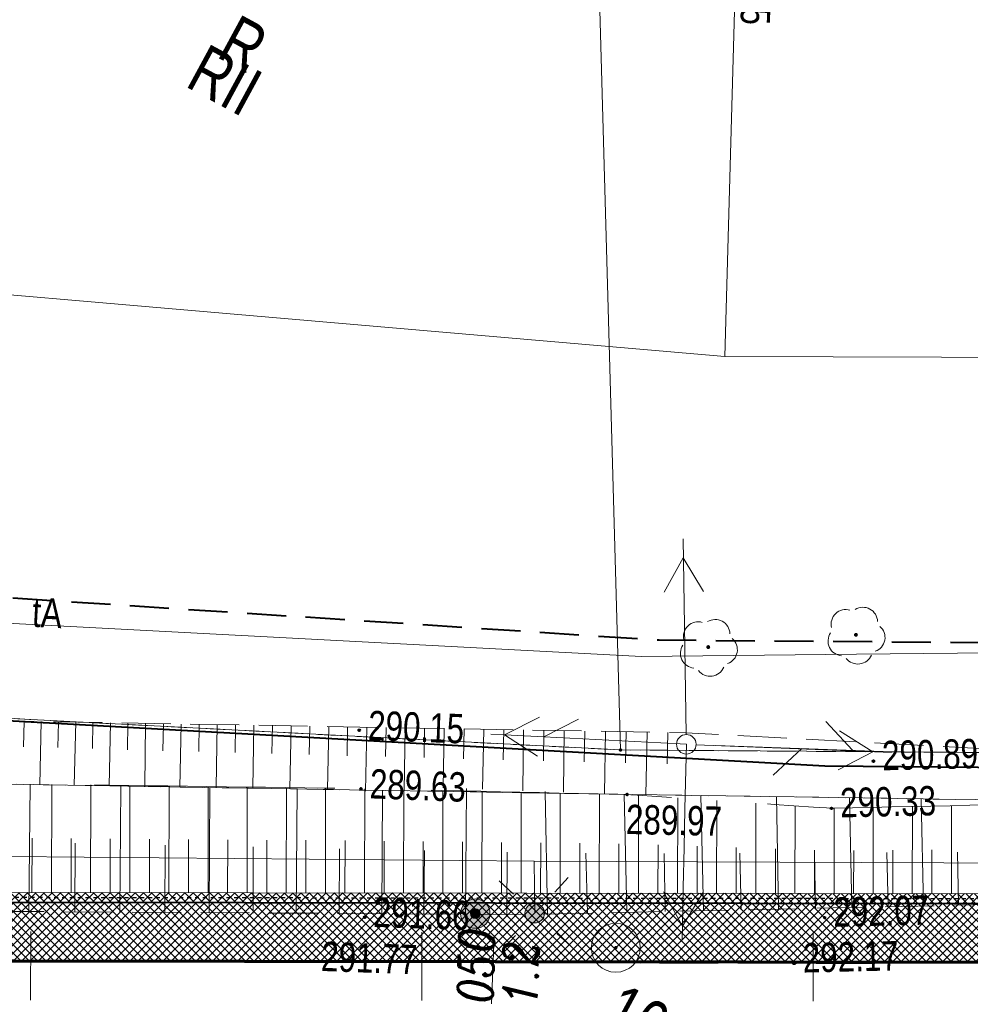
# Model space of a CAD drawing. Header units: metres. Extents: x 7437495 to 7437812, y 5556446 to 5556827.
# Tile 15 of 38: x 7437598 to 7437623, y 5556667 to 5556693. Entities that reach past the tile are written whole.
import ezdxf

# ---------------------------------------------------------------- set-up
doc = ezdxf.new("R2010")
doc.units = ezdxf.units.M
doc.header["$MEASUREMENT"] = 0
for name, pattern in [('0.5_0.5', [1.5, 0.5, -0.5, 0.5]), ('BUBZ01-500', [1.75, 1.25, -0.5]), ('DGN Style 3', [8.60601, 6.14715, -2.45886]), ('EGBU01-500', [1, 0.5, -0.5]), ('KTCR02-500', [1.5, 1, -0.5]), ('KTJZ01-500', [2, 1.5, -0.5])]:
    doc.linetypes.add(name, pattern=pattern)
doc.layers.get('0').update_dxf_attribs({"color": 250, "lineweight": 5})
for name, color, linetype, lineweight in [('121-Punkt osnowy szczegółowej', 7, 'Continuous', 5), ('203-Punkt załamania granicy działki nie stabilizowany', 7, 'Continuous', 5), ('510-Podpora jednosłupowa symb.-STPOW', 7, 'Continuous', 5), ('521-Kierunek linii-STPOW', 7, 'Continuous', 5), ('BUBZ01', 250, 'Continuous', 5), ('BUIB02_01', 250, 'Continuous', 5), ('D_balustrada', 7, '0.5_0.5', 30), ('D_kilometraz', 7, 'Continuous', 13), ('D_kraweznik', 7, 'Continuous', 70), ('D_obrzeze', 7, 'Continuous', 40), ('D_pobocze', 7, 'Continuous', 13), ('D_skarpa', 7, 'DGN Style 3', 20), ('D_skarpa-symbol', 7, 'Continuous', 20), ('DS_chodniki', 4, 'Continuous', 0), ('DS_pobocze', 1, 'Continuous', 0), ('EGBD03', 250, 'Continuous', 5), ('EGBK02', 250, 'Continuous', 5), ('EGBP04_03', 250, 'Continuous', 5), ('EGBU01', 250, 'Continuous', 5), ('KTJZ01', 250, 'Continuous', 5), ('MPZP', 250, 'Continuous', 5), ('OBOP02_01', 250, 'Continuous', 5), ('OSSP03', 250, 'Continuous', 5), ('przewód elektroenergetyczny niskiego napięcia (linia) - symbol', 7, 'Continuous', 5), ('przewód telekomunikacyjny (linia) - symbol', 7, 'Continuous', 5), ('punkt wysokościowy sztuczny', 7, 'Continuous', 5), ('RTPW01', 250, 'Continuous', 5), ('RTPW02', 250, 'Continuous', 5), ('rzedne dla projektanta', 250, 'Continuous', 5), ('SUPE04', 250, 'Continuous', 5), ('SUPE_01', 250, 'Continuous', 5), ('SUPG_01', 250, 'Continuous', 5), ('SUPT01', 250, 'Continuous', 5), ('SUPT_01', 250, 'Continuous', 5), ('SUSM01', 250, 'Continuous', 5), ('SUSM04_01_E', 250, 'Continuous', 5), ('SUUS13', 250, 'Continuous', 5), ('słup (punkt)', 7, 'Continuous', 5)]:
    doc.layers.add(name, color=color, linetype=linetype, lineweight=lineweight)
doc.styles.add('mk2012', font='ITALIC_1250.shx', dxfattribs={"width": 0.8, "height": 0.9})
doc.styles.get("Standard").update_dxf_attribs({"font": 'txt.shx', "width": 0.75})

# ---------------------------------------------------------------- blocks, each defined once
blk = doc.blocks.new('PE04')
at = {"color": 0, "linetype": 'Continuous', "lineweight": 13, "ltscale": 10}
for p, q in [((46.5, 0), (37.84, 5)), ((6.5, 0), (0, 0)), ((6.5, 0), (16.5, 0)), ((16.5, 0), (26.5, 0)), ((26.5, 0), (36.5, 0)), ((36.5, 0), (46.5, 0)), ((46.5, 0), (37.84, -5)), ((46.5, 0), (50, 0))]:
    blk.add_line(p, q, dxfattribs=at)
blk = doc.blocks.new('PT01')
at = {"color": 0, "linetype": 'Continuous', "lineweight": 13, "ltscale": 10}
for p, q in [((46.5, 0), (37.84, 5)), ((6.5, 0), (0, 0)), ((6.5, 0), (16.5, 0)), ((16.5, 0), (26.5, 0)), ((26.5, 0), (36.5, 0)), ((36.5, 0), (27.84, -5)), ((36.5, 0), (46.5, 0)), ((46.5, 0), (50, 0))]:
    blk.add_line(p, q, dxfattribs=at)
blk = doc.blocks.new('203')
at = {"layer": '203-Punkt załamania granicy działki nie stabilizowany', "linetype": 'Continuous', "lineweight": 13}
h = blk.add_hatch(color=96, dxfattribs=at)
edge = h.paths.add_edge_path()
edge.add_arc((0, 0), 0.45, 0, 360)
blk = doc.blocks.new('PW02')
at = {"layer": 'punkt wysokościowy sztuczny', "linetype": 'Continuous', "lineweight": 13}
h = blk.add_hatch(color=0, dxfattribs=at)
edge = h.paths.add_edge_path()
edge.add_arc((0, 0), 0.45, 0, 360)
blk = doc.blocks.new('510')
at = {"layer": '510-Podpora jednosłupowa symb.-STPOW', "color": 0, "linetype": 'Continuous', "lineweight": 13}
blk.add_circle((0, 0), 2.5, dxfattribs=at)
blk = doc.blocks.new('521')
at = {"layer": '521-Kierunek linii-STPOW', "color": 30, "linetype": 'Continuous', "lineweight": 13}
for p, q in [((42.5, 0), (35.43, 7.07)), ((7.5, 0), (57.5, 0)), ((29.57, 0), (22.5, -7.07))]:
    blk.add_line(p, q, dxfattribs=at)
blk = doc.blocks.new('SM04')
at = {"layer": 'słup (punkt)', "color": 0, "linetype": 'Continuous', "lineweight": 13}
blk.add_circle((0, 0), 2.5, dxfattribs=at)
blk = doc.blocks.new('121')
at = {"layer": '121-Punkt osnowy szczegółowej', "linetype": 'Continuous', "lineweight": 13}
h = blk.add_hatch(color=0, dxfattribs=at)
edge = h.paths.add_edge_path()
edge.add_arc((0, 0), 0.45, 0, 360)
at = {"layer": '121-Punkt osnowy szczegółowej', "color": 0, "linetype": 'Continuous', "lineweight": 13}
blk.add_circle((0, 0), 6.25, dxfattribs=at)
blk = doc.blocks.new('SUPE04')
at = {"layer": 'SUPE04', "color": 1, "linetype": 'Continuous', "lineweight": 13}
blk.add_line((5.25, 0), (0.25, 0), dxfattribs=at)
at = {"layer": 'SUPE04', "color": 1, "linetype": 'Continuous', "lineweight": 13, "flags": 128}
blk.add_lwpolyline([(3.9, 0.5), (4.766, 0), (3.9, -0.5)], dxfattribs=at)
blk = doc.blocks.new('OBOP02_01')
at = {"layer": 'OBOP02_01', "linetype": 'Continuous', "lineweight": 13}
h = blk.add_hatch(color=96, dxfattribs=at)
edge = h.paths.add_edge_path()
edge.add_arc((0, 0), 0.05, 0, 360)
at = {"layer": 'OBOP02_01', "color": 96, "linetype": 'Continuous', "lineweight": 13}
for centre, start, end in [((0, 0.375), 30.1471, 149.8529), ((-0.357, 0.116), 102.1471, 221.8529), ((0.357, 0.116), 318.1471, 77.8529), ((-0.22, -0.303), 174.1472, 293.8529), ((0.22, -0.303), 246.1471, 5.8529)]:
    blk.add_arc(centre, 0.375, start, end, dxfattribs=at)
blk = doc.blocks.new('510_3')
at = {"layer": 'SUSM04_01_E', "linetype": 'Continuous', "lineweight": 13}
h = blk.add_hatch(color=8, dxfattribs=at)
edge = h.paths.add_edge_path()
edge.add_arc((0, 0), 0.25, 0, 360)
at = {"layer": 'SUSM04_01_E', "color": 250, "linetype": 'Continuous', "lineweight": 13}
blk.add_circle((0, 0), 0.25, dxfattribs=at)
blk = doc.blocks.new('SUSM01_2')
at = {"layer": 'SUSM01', "color": 250, "linetype": 'Continuous', "lineweight": 13}
for p, q in [((-0.543, 0.545), (-0.897, 0.899)), ((0.517, 0.545), (0.871, 0.899)), ((-0.897, -0.869), (-0.543, -0.515)), ((0.871, -0.869), (0.517, -0.515))]:
    blk.add_line(p, q, dxfattribs=at)
blk = doc.blocks.new('SUUS13')
at = {"layer": 'SUUS13', "linetype": 'Continuous', "lineweight": 13}
h = blk.add_hatch(color=8, dxfattribs=at)
edge = h.paths.add_edge_path()
edge.add_arc((0, 0), 0.75, 0, 360)
h = blk.add_hatch(color=8, dxfattribs=at)
edge = h.paths.add_edge_path()
edge.add_arc((0, 0), 0.25, 0, 360)
at = {"layer": 'SUUS13', "color": 250, "linetype": 'Continuous', "lineweight": 13}
for radius in [0.75, 0.25]:
    blk.add_circle((0, 0), radius, dxfattribs=at)

msp = doc.modelspace()

# ---------------------------------------------------------------- hatches: boundary and pattern name
at = {"layer": 'DS_chodniki', "lineweight": 0}
h = msp.add_hatch(dxfattribs=at)
h.set_pattern_fill('CROSSHATCH', color=256, angle=-28.4667, style=0, pattern_type=2)
h.set_pattern_definition([(45, (7437606.68072, 5556669.45019), (-0.106066, 0.106066), []), (315, (7437606.68072, 5556669.45019), (0.106066, 0.106066), [])])
h.paths.add_polyline_path([(7437597.409, 5556670.009, -0.023893), (7437564.161, 5556671.642), (7437562.412, 5556671.812, -0.394504), (7437556.543, 5556678.47), (7437556.585, 5556679.903), (7437555.086, 5556679.946), (7437555.044, 5556678.514, 0.394504), (7437562.267, 5556670.319), (7437564.016, 5556670.149, 0.021064), (7437593.449, 5556668.537), (7437593.449, 5556668.537), (7437593.748, 5556668.533, 0.002613), (7437597.407, 5556668.509), (7437630.942, 5556668.466), (7437632.444, 5556669.965)])
at = {"layer": 'DS_pobocze', "lineweight": 0}
h = msp.add_hatch(dxfattribs=at)
h.set_pattern_fill('CROSSHATCH', color=256, angle=-28.4667, style=0, pattern_type=2)
h.set_pattern_definition([(45, (7437559.20415, 5556673.6376), (-0.10606602, 0.10606602), []), (315, (7437559.20415, 5556673.6376), (0.10606602, 0.10606602), [])])
h.paths.add_polyline_path([(7437597.409, 5556670.259, -0.023893), (7437564.185, 5556671.891), (7437562.436, 5556672.06, -0.394504), (7437556.793, 5556678.463), (7437556.835, 5556679.896), (7437556.585, 5556679.903), (7437556.543, 5556678.47, 0.394504), (7437562.412, 5556671.812), (7437564.161, 5556671.642, 0.023893), (7437597.409, 5556670.009), (7437632.444, 5556669.965), (7437632.444, 5556670.215)])

# ---------------------------------------------------------------- linework, layer by layer
at = {"layer": 'BUBZ01', "color": 7, "linetype": 'BUBZ01-500', "lineweight": 13, "flags": 128}
msp.add_lwpolyline([(7437562.759, 5556677.612), (7437583.479, 5556674.892), (7437615.486, 5556674.339), (7437629.622, 5556673.579), (7437629.52, 5556672.531), (7437613.992, 5556672.76), (7437594.749, 5556673.081), (7437583.307, 5556673.881), (7437569.211, 5556674.381), (7437562.42, 5556675.593)], dxfattribs=at)
msp.add_lwpolyline([(7437557.294, 5556676.508), (7437569.211, 5556674.381), (7437583.307, 5556673.881), (7437594.749, 5556673.081), (7437613.992, 5556672.76), (7437629.52, 5556672.531), (7437629.678, 5556671.478), (7437629.018, 5556670.073), (7437611.407, 5556669.691), (7437586.497, 5556669.842), (7437561.736, 5556671.483), (7437556.919, 5556675.335), (7437557.294, 5556676.508)], close=True, dxfattribs=at)
at = {"layer": 'BUBZ01', "color": 7, "linetype": 'Continuous', "lineweight": 13, "flags": 128}
for points in [[(7437598.581, 5556674.632), (7437598.569, 5556673.979)], [(7437599.019, 5556674.622), (7437598.982, 5556673.01)], [(7437599.458, 5556674.612), (7437599.445, 5556673.959)], [(7437599.901, 5556674.61), (7437599.863, 5556672.996)], [(7437600.339, 5556674.6), (7437600.33, 5556673.934)], [(7437600.79, 5556674.594), (7437600.758, 5556672.981)], [(7437601.229, 5556674.584), (7437601.224, 5556673.904)], [(7437601.68, 5556674.578), (7437601.664, 5556672.966)], [(7437602.141, 5556674.567), (7437602.131, 5556673.878)], [(7437602.593, 5556674.561), (7437602.565, 5556672.95)], [(7437603.058, 5556674.559), (7437603.044, 5556673.862)], [(7437603.518, 5556674.548), (7437603.49, 5556672.935)], [(7437603.988, 5556674.533), (7437603.974, 5556673.835)], [(7437604.453, 5556674.531), (7437604.43, 5556672.919)], [(7437604.927, 5556674.524), (7437604.912, 5556673.804)], [(7437605.41, 5556674.512), (7437605.377, 5556672.904)], [(7437605.884, 5556674.506), (7437605.869, 5556673.786)], [(7437606.367, 5556674.494), (7437606.338, 5556672.887)], [(7437606.85, 5556674.482), (7437606.839, 5556673.749)], [(7437607.337, 5556674.48), (7437607.308, 5556672.846)], [(7437607.834, 5556674.472), (7437607.818, 5556673.73)], [(7437608.317, 5556674.461), (7437608.292, 5556672.855)], [(7437608.813, 5556674.453), (7437608.806, 5556673.706)], [(7437609.318, 5556674.441), (7437609.295, 5556672.929)], [(7437609.828, 5556674.437), (7437609.812, 5556673.673)], [(7437610.334, 5556674.425), (7437610.301, 5556672.896)], [(7437610.844, 5556674.421), (7437610.822, 5556673.648)], [(7437611.349, 5556674.409), (7437611.324, 5556672.853)], [(7437611.868, 5556674.401), (7437611.855, 5556673.623)], [(7437612.386, 5556674.393), (7437612.366, 5556672.823)], [(7437612.914, 5556674.38), (7437612.897, 5556673.593)], [(7437613.438, 5556674.38), (7437613.411, 5556672.779)], [(7437613.965, 5556674.367), (7437613.952, 5556673.566)], [(7437614.506, 5556674.358), (7437614.475, 5556672.748)], [(7437615.034, 5556674.345), (7437615.021, 5556673.544)], [(7437598.706, 5556669.764), (7437598.732, 5556673.014)], [(7437601.032, 5556669.754), (7437601.052, 5556672.976)], [(7437603.309, 5556669.736), (7437603.328, 5556672.938)], [(7437605.533, 5556669.725), (7437605.558, 5556672.901)], [(7437607.725, 5556669.719), (7437607.744, 5556672.864)], [(7437609.863, 5556669.697), (7437609.89, 5556672.914)], [(7437611.958, 5556669.7), (7437611.896, 5556672.838)], [(7437613.986, 5556669.749), (7437613.916, 5556672.767)], [(7437615.943, 5556669.791), (7437615.88, 5556672.737)], [(7437617.864, 5556669.83), (7437617.807, 5556672.705)], [(7437619.74, 5556669.871), (7437619.681, 5556672.678)], [(7437621.572, 5556669.913), (7437621.506, 5556672.644)], [(7437599.874, 5556669.756), (7437599.883, 5556671.514)], [(7437602.178, 5556669.747), (7437602.19, 5556671.469)], [(7437604.432, 5556669.73), (7437604.439, 5556671.421)], [(7437606.634, 5556669.72), (7437606.644, 5556671.375)], [(7437608.799, 5556669.706), (7437608.812, 5556671.325)], [(7437610.919, 5556669.694), (7437610.927, 5556671.282)], [(7437612.983, 5556669.724), (7437612.94, 5556671.26)], [(7437614.967, 5556669.774), (7437614.94, 5556671.256)], [(7437616.91, 5556669.813), (7437616.878, 5556671.263)], [(7437618.809, 5556669.852), (7437618.78, 5556671.267)], [(7437620.663, 5556669.894), (7437620.628, 5556671.278)], [(7437622.467, 5556669.928), (7437622.441, 5556671.284)]]:
    msp.add_lwpolyline(points, dxfattribs=at)
at = {"layer": 'BUIB02_01', "color": 212, "linetype": 'Continuous', "lineweight": 40, "flags": 128}
msp.add_lwpolyline([(7437506.272, 5556693.648), (7437524.305, 5556686.862), (7437540.614, 5556681.619), (7437547.906, 5556679.175), (7437565.328, 5556676.891), (7437579.243, 5556675.7), (7437619.044, 5556673.496), (7437677.716, 5556672.985), (7437676.927, 5556706.235)], dxfattribs=at)
at = {"layer": 'D_balustrada', "ltscale": 0.1, "flags": 128}
msp.add_lwpolyline([(7437556.71, 5556679.899), (7437556.668, 5556678.467, 0.394504), (7437562.424, 5556671.936), (7437564.173, 5556671.766, 0.023893), (7437597.409, 5556670.134), (7437629.999, 5556670.093)], format="xyb", dxfattribs=at)
at = {"layer": 'D_kilometraz', "flags": 128}
for points in [[(7437598.747, 5556667.508), (7437598.749, 5556669.258)], [(7437608.747, 5556667.495), (7437608.749, 5556669.245)], [(7437618.747, 5556667.482), (7437618.749, 5556669.232)]]:
    msp.add_lwpolyline(points, dxfattribs=at)
at = {"layer": 'D_kraweznik'}
msp.add_line((7437597.407, 5556668.509), (7437630.942, 5556668.466), dxfattribs=at)
at = {"layer": 'D_obrzeze'}
msp.add_line((7437597.409, 5556670.009), (7437646.436, 5556669.947), dxfattribs=at)
at = {"layer": 'D_pobocze', "flags": 128}
msp.add_lwpolyline([(7437556.793, 5556678.463, 0.394504), (7437562.436, 5556672.06), (7437564.185, 5556671.891, 0.023893), (7437597.409, 5556670.259), (7437632.444, 5556670.215)], format="xyb", dxfattribs=at)
at = {"layer": 'D_skarpa', "flags": 128}
msp.add_lwpolyline([(7437557.573, 5556676.502), (7437558.014, 5556676.422), (7437558.599, 5556676.315), (7437559.087, 5556676.226), (7437559.501, 5556676.151), (7437559.86, 5556676.085), (7437560.177, 5556676.028), (7437560.461, 5556675.976), (7437560.718, 5556675.929), (7437560.954, 5556675.886), (7437561.174, 5556675.846), (7437561.379, 5556675.808), (7437561.574, 5556675.773), (7437561.76, 5556675.739), (7437561.94, 5556675.706), (7437562.114, 5556675.674), (7437562.285, 5556675.643), (7437562.454, 5556675.613), (7437562.621, 5556675.582), (7437562.818, 5556675.546), (7437563.311, 5556675.456), (7437563.805, 5556675.366), (7437564.298, 5556675.276), (7437564.788, 5556675.187), (7437565.274, 5556675.098), (7437565.761, 5556675.01), (7437566.248, 5556674.921), (7437566.735, 5556674.832), (7437567.222, 5556674.743), (7437567.709, 5556674.655), (7437568.196, 5556674.566), (7437568.684, 5556674.477), (7437569.171, 5556674.388), (7437569.664, 5556674.363), (7437570.157, 5556674.343), (7437570.651, 5556674.323), (7437571.144, 5556674.304), (7437571.637, 5556674.284), (7437572.13, 5556674.264), (7437572.623, 5556674.244), (7437573.116, 5556674.225), (7437573.609, 5556674.205), (7437574.102, 5556674.185), (7437574.595, 5556674.166), (7437575.087, 5556674.146), (7437575.58, 5556674.126), (7437576.073, 5556674.106), (7437576.566, 5556674.087), (7437577.058, 5556674.067), (7437577.551, 5556674.047), (7437578.044, 5556674.028), (7437578.536, 5556674.008), (7437579.029, 5556673.988), (7437579.521, 5556673.968), (7437580.014, 5556673.949), (7437580.506, 5556673.929), (7437580.999, 5556673.909), (7437581.491, 5556673.89), (7437581.984, 5556673.87), (7437582.476, 5556673.85), (7437582.969, 5556673.831), (7437583.461, 5556673.801), (7437583.953, 5556673.77), (7437584.445, 5556673.738), (7437584.937, 5556673.707), (7437585.429, 5556673.676), (7437585.921, 5556673.644), (7437586.413, 5556673.613), (7437586.906, 5556673.581), (7437587.398, 5556673.55), (7437587.89, 5556673.519), (7437588.383, 5556673.487), (7437588.875, 5556673.456), (7437589.368, 5556673.424), (7437589.86, 5556673.393), (7437590.353, 5556673.361), (7437590.845, 5556673.33), (7437591.338, 5556673.299), (7437591.831, 5556673.267), (7437592.324, 5556673.236), (7437592.817, 5556673.204), (7437593.31, 5556673.173), (7437593.803, 5556673.141), (7437594.296, 5556673.11), (7437594.789, 5556673.08), (7437595.282, 5556673.074), (7437595.776, 5556673.067), (7437596.269, 5556673.06), (7437596.763, 5556673.053), (7437597.256, 5556673.046), (7437597.754, 5556673.04), (7437598.254, 5556673.033), (7437598.754, 5556673.026), (7437599.254, 5556673.019), (7437599.754, 5556673.012), (7437600.254, 5556673.005), (7437600.754, 5556672.998), (7437601.254, 5556672.991), (7437601.754, 5556672.984), (7437602.254, 5556672.978), (7437602.754, 5556672.971), (7437603.254, 5556672.964), (7437603.754, 5556672.957), (7437604.254, 5556672.95), (7437604.754, 5556672.943), (7437605.254, 5556672.936), (7437605.754, 5556672.929), (7437606.254, 5556672.922), (7437606.754, 5556672.915), (7437607.254, 5556672.908), (7437607.754, 5556672.897), (7437608.254, 5556672.886), (7437608.754, 5556672.875), (7437609.254, 5556672.864), (7437609.754, 5556672.853), (7437610.254, 5556672.842), (7437610.754, 5556672.831), (7437611.254, 5556672.82), (7437611.754, 5556672.809), (7437612.254, 5556672.798), (7437612.754, 5556672.787), (7437613.254, 5556672.776), (7437613.754, 5556672.765), (7437614.254, 5556672.742), (7437614.754, 5556672.708), (7437615.254, 5556672.675), (7437615.754, 5556672.641), (7437616.254, 5556672.607), (7437616.754, 5556672.573), (7437617.254, 5556672.54), (7437617.754, 5556672.506), (7437618.253, 5556672.472), (7437618.753, 5556672.438), (7437619.253, 5556672.408), (7437619.753, 5556672.419), (7437620.253, 5556672.43), (7437620.753, 5556672.441), (7437621.253, 5556672.451), (7437621.753, 5556672.462), (7437622.253, 5556672.473), (7437622.754, 5556672.484), (7437623.254, 5556672.494), (7437623.754, 5556672.505), (7437624.254, 5556672.516), (7437624.754, 5556672.527), (7437625.254, 5556672.538), (7437625.754, 5556672.548), (7437626.254, 5556672.559), (7437626.754, 5556672.57), (7437627.254, 5556672.581), (7437627.754, 5556672.592), (7437628.254, 5556672.602), (7437628.754, 5556672.613), (7437629.254, 5556672.624), (7437629.337, 5556672.625)], dxfattribs=at)
at = {"layer": 'D_skarpa-symbol', "flags": 128}
for points in [[(7437599.282, 5556670.257), (7437599.286, 5556673.018)], [(7437600.282, 5556670.256), (7437600.286, 5556673.005)], [(7437601.282, 5556670.254), (7437601.286, 5556672.991)], [(7437602.282, 5556670.253), (7437602.286, 5556672.977)], [(7437603.282, 5556670.252), (7437603.286, 5556672.963)], [(7437604.282, 5556670.251), (7437604.286, 5556672.95)], [(7437605.282, 5556670.249), (7437605.286, 5556672.936)], [(7437606.282, 5556670.248), (7437606.286, 5556672.922)], [(7437607.282, 5556670.247), (7437607.286, 5556672.907)], [(7437608.282, 5556670.246), (7437608.286, 5556672.885)], [(7437609.282, 5556670.244), (7437609.286, 5556672.863)], [(7437610.282, 5556670.243), (7437610.286, 5556672.841)], [(7437611.282, 5556670.242), (7437611.286, 5556672.819)], [(7437612.282, 5556670.24), (7437612.286, 5556672.797)], [(7437613.282, 5556670.239), (7437613.286, 5556672.775)], [(7437614.282, 5556670.238), (7437614.286, 5556672.74)], [(7437615.282, 5556670.237), (7437615.286, 5556672.672)], [(7437616.282, 5556670.235), (7437616.285, 5556672.605)], [(7437617.282, 5556670.234), (7437617.285, 5556672.538)], [(7437618.282, 5556670.233), (7437618.285, 5556672.47)], [(7437621.282, 5556670.229), (7437621.285, 5556672.452)], [(7437622.282, 5556670.228), (7437622.285, 5556672.474)], [(7437619.282, 5556670.231), (7437619.285, 5556672.409)], [(7437620.282, 5556670.23), (7437620.285, 5556672.43)], [(7437598.782, 5556670.258), (7437598.784, 5556671.642)], [(7437599.782, 5556670.256), (7437599.784, 5556671.634)], [(7437600.782, 5556670.255), (7437600.784, 5556671.626)], [(7437601.782, 5556670.254), (7437601.784, 5556671.619)], [(7437602.782, 5556670.253), (7437602.784, 5556671.611)], [(7437603.782, 5556670.251), (7437603.784, 5556671.604)], [(7437604.782, 5556670.25), (7437604.784, 5556671.596)], [(7437605.782, 5556670.249), (7437605.784, 5556671.589)], [(7437606.782, 5556670.247), (7437606.784, 5556671.581)], [(7437607.782, 5556670.246), (7437607.784, 5556671.571)], [(7437608.782, 5556670.245), (7437608.784, 5556671.56)], [(7437609.782, 5556670.244), (7437609.784, 5556671.548)], [(7437610.782, 5556670.242), (7437610.784, 5556671.536)], [(7437611.782, 5556670.241), (7437611.784, 5556671.525)], [(7437612.782, 5556670.24), (7437612.784, 5556671.513)], [(7437613.782, 5556670.238), (7437613.784, 5556671.501)], [(7437614.782, 5556670.237), (7437614.784, 5556671.472)], [(7437615.782, 5556670.236), (7437615.784, 5556671.437)], [(7437616.782, 5556670.235), (7437616.784, 5556671.403)], [(7437617.782, 5556670.233), (7437617.784, 5556671.369)], [(7437618.782, 5556670.232), (7437618.784, 5556671.334)], [(7437619.782, 5556670.231), (7437619.784, 5556671.325)], [(7437620.782, 5556670.23), (7437620.784, 5556671.335)], [(7437621.782, 5556670.228), (7437621.784, 5556671.346)]]:
    msp.add_lwpolyline(points, dxfattribs=at)
at = {"layer": 'EGBD03', "color": 96, "linetype": 'Continuous', "lineweight": 13}
msp.add_line((7437613.824, 5556673.897), (7437612.895, 5556707.152), dxfattribs=at)
at = {"layer": 'EGBD03', "color": 96, "linetype": 'Continuous', "lineweight": 13, "flags": 128}
for points in [[(7437613.824, 5556673.897), (7437583.516, 5556675.463)], [(7437613.824, 5556673.897), (7437634.076, 5556673.757)]]:
    msp.add_lwpolyline(points, dxfattribs=at)
at = {"layer": 'EGBU01', "color": 96, "linetype": 'EGBU01-500', "lineweight": 13, "flags": 128}
for points in [[(7437584.115, 5556675.434), (7437613.824, 5556673.897)], [(7437613.824, 5556673.897), (7437584.115, 5556675.434)], [(7437613.824, 5556673.897), (7437634.076, 5556673.757)], [(7437634.076, 5556673.757), (7437613.824, 5556673.897)]]:
    msp.add_lwpolyline(points, dxfattribs=at)
at = {"layer": 'KTJZ01', "color": 7, "linetype": 'KTJZ01-500', "lineweight": 13, "flags": 128}
msp.add_lwpolyline([(7437513.723, 5556673.355), (7437526.269, 5556669.703), (7437536.272, 5556667.34), (7437541.191, 5556666.174), (7437555.601, 5556663.946), (7437574.688, 5556662.14), (7437592.829, 5556661.757), (7437607.902, 5556661.297), (7437618.053, 5556661.514), (7437634.62, 5556661.166), (7437643.744, 5556661.042), (7437662.678, 5556660.695), (7437676.713, 5556659.956), (7437680.07, 5556659.854), (7437689.107, 5556659.276), (7437706.866, 5556658.566), (7437718.583, 5556658.503), (7437742.597, 5556658.61), (7437777.726, 5556658.866), (7437800.276, 5556659.834), (7437800.259, 5556670.435), (7437784.777, 5556672.203), (7437780.309, 5556673.712), (7437778.074, 5556675.404), (7437776.698, 5556677.48), (7437776.083, 5556679.857), (7437775.634, 5556681.841), (7437775.283, 5556700.892), (7437764.802, 5556697.486), (7437766.655, 5556696.561), (7437768.321, 5556694.998), (7437769.494, 5556692.86), (7437769.762, 5556690.69), (7437770.016, 5556679.871), (7437770.034, 5556675.709), (7437769.454, 5556673.191), (7437768.438, 5556671.149), (7437767.087, 5556669.959), (7437764.67, 5556669.108), (7437754.892, 5556669.097), (7437752.966, 5556669.447), (7437751.386, 5556669.974), (7437749.715, 5556671.13), (7437748.385, 5556673.103), (7437747.671, 5556675.06), (7437747.375, 5556677.871), (7437741.367, 5556677.784), (7437740.566, 5556674.522), (7437739.928, 5556673.377), (7437739.11, 5556672.445), (7437738.094, 5556671.642), (7437736.73, 5556670.857), (7437735.192, 5556670.212), (7437733.349, 5556669.562), (7437731.308, 5556669.155), (7437730.28, 5556669.172), (7437716.357, 5556669.106), (7437704.086, 5556669.173), (7437692.094, 5556669.191), (7437679.606, 5556669.216), (7437668.639, 5556669.088), (7437659.12, 5556668.63), (7437651.567, 5556668.505), (7437639.106, 5556668.391), (7437630.871, 5556668.454), (7437618.261, 5556668.443), (7437607.706, 5556668.467), (7437605.949, 5556668.499), (7437593.243, 5556668.562), (7437588.537, 5556668.611), (7437579.98, 5556668.962), (7437573.919, 5556669.28), (7437568.122, 5556669.75), (7437557.694, 5556670.763), (7437556.14, 5556672.891), (7437555.289, 5556675.013), (7437555.022, 5556677.774), (7437555.086, 5556679.946), (7437549.768, 5556680.691), (7437548.771, 5556677.469), (7437547.863, 5556676.025), (7437545.277, 5556673.878), (7437543.715, 5556673.473), (7437541.983, 5556673.321), (7437537.697, 5556674.291), (7437528.632, 5556676.578), (7437522.707, 5556678.05)], dxfattribs=at)
at = {"layer": 'MPZP', "color": 212, "linetype": 'KTCR02-500', "lineweight": 40, "flags": 128}
msp.add_lwpolyline([(7437800.251, 5556675.096), (7437774.125, 5556675.384), (7437713.181, 5556675.943), (7437614.811, 5556676.701), (7437565.954, 5556679.873), (7437562.943, 5556683.239), (7437563.096, 5556707.876)], dxfattribs=at)
at = {"layer": 'rzedne dla projektanta', "color": 7, "linetype": 'Continuous', "lineweight": 40}
for centre in [(7437607.147, 5556674.401), (7437620.289, 5556673.611), (7437607.191, 5556672.909), (7437619.216, 5556672.407), (7437607.288, 5556669.626), (7437619.042, 5556669.612), (7437605.949, 5556668.499), (7437618.261, 5556668.443)]:
    msp.add_circle(centre, 0.0225, dxfattribs=at)
at = {"layer": 'SUPE_01', "color": 1, "linetype": 'Continuous', "lineweight": 13}
msp.add_line((7437611.621, 5556671.054), (7437611.631, 5556669.726), dxfattribs=at)
at = {"layer": 'SUPE_01', "color": 1, "linetype": 'Continuous', "lineweight": 13, "flags": 128}
msp.add_lwpolyline([(7437642.543, 5556670.943), (7437640.927, 5556670.939), (7437611.621, 5556671.054), (7437586.686, 5556671.281), (7437561.98, 5556673.151), (7437556.422, 5556679.586), (7437547.867, 5556681.338), (7437548.059, 5556682.175)], dxfattribs=at)
at = {"layer": 'SUPG_01', "color": 52, "linetype": 'Continuous', "lineweight": 13, "flags": 128}
for points in [[(7437616.488, 5556683.951), (7437617.142, 5556707.091)], [(7437544.712, 5556692.556), (7437548.758, 5556690.812), (7437561.886, 5556689.02), (7437581.919, 5556686.931), (7437616.488, 5556683.951), (7437649.706, 5556683.851), (7437675.819, 5556683.766)]]:
    msp.add_lwpolyline(points, dxfattribs=at)
at = {"layer": 'SUPT_01', "color": 30, "linetype": 'Continuous', "lineweight": 13, "flags": 128}
msp.add_lwpolyline([(7437672.13, 5556676.84), (7437648.287, 5556676.63), (7437619.856, 5556676.349), (7437614.361, 5556676.285), (7437581.263, 5556678.022), (7437566.981, 5556678.847), (7437527.253, 5556689.436), (7437521.197, 5556691.08)], dxfattribs=at)
at = {"layer": 'SUUS13', "color": 7, "linetype": 'Continuous', "lineweight": 13}
msp.add_line((7437610.525, 5556667.411), (7437610.593, 5556669.16), dxfattribs=at)

# ---------------------------------------------------------------- block references
at = {"layer": 'EGBP04_03', "color": 96, "linetype": 'Continuous', "lineweight": 13, "xscale": 0.1, "yscale": 0.1, "zscale": 0.1, "rotation": 331.5332548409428}
msp.add_blockref('203', (7437613.824, 5556673.897), dxfattribs=at)
at = {"layer": 'OBOP02_01', "color": 96, "linetype": 'Continuous', "lineweight": 13, "rotation": 331.5332548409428}
for p in [(7437619.841, 5556676.84), (7437616.067, 5556676.527)]:
    msp.add_blockref('OBOP02_01', p, dxfattribs=at)
at = {"layer": 'OSSP03', "color": 7, "linetype": 'Continuous', "lineweight": 13, "xscale": 0.1, "yscale": 0.1, "zscale": 0.1, "rotation": 331.5332548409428}
msp.add_blockref('121', (7437613.704, 5556668.844), dxfattribs=at)
at = {"layer": 'przewód elektroenergetyczny niskiego napięcia (linia) - symbol', "color": 1, "linetype": 'Continuous', "lineweight": 13, "xscale": 0.1, "yscale": 0.1, "zscale": 0.1}
for rotation in [177.0522548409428, 268.7692548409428]:
    msp.add_blockref('PE04', (7437615.507, 5556674.043), dxfattribs=dict(at, rotation=rotation))
at = {"layer": 'przewód telekomunikacyjny (linia) - symbol', "color": 30, "linetype": 'Continuous', "lineweight": 13, "xscale": 0.1, "yscale": 0.1, "zscale": 0.1, "rotation": 177.0522548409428}
msp.add_blockref('PT01', (7437615.507, 5556674.043), dxfattribs=at)
at = {"layer": 'RTPW02', "color": 7, "linetype": 'Continuous', "lineweight": 13, "xscale": 0.1, "yscale": 0.1, "zscale": 0.1, "rotation": 331.5332548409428}
msp.add_blockref('PW02', (7437613.992, 5556672.76), dxfattribs=at)
at = {"layer": 'SUPE04', "color": 1, "linetype": 'Continuous', "lineweight": 13}
for rotation in [90.93225491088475, 357.7172548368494]:
    msp.add_blockref('SUPE04', (7437615.507, 5556674.043), dxfattribs=dict(at, rotation=rotation))
at = {"layer": 'SUPT01', "color": 30, "linetype": 'Continuous', "lineweight": 13, "xscale": 0.09999999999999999, "yscale": 0.09999999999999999, "zscale": 0.09999999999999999, "rotation": 357.9302548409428}
msp.add_blockref('521', (7437615.507, 5556674.043), dxfattribs=at)
at = {"layer": 'SUSM01', "color": 7, "linetype": 'Continuous', "lineweight": 13, "rotation": 182.6526070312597}
msp.add_blockref('SUSM01_2', (7437611.631, 5556669.726), dxfattribs=at)
at = {"layer": 'SUSM04_01_E', "color": 7, "linetype": 'Continuous', "lineweight": 13, "xscale": 0.1, "yscale": 0.1, "zscale": 0.1, "rotation": 331.5332548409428}
for name in ['510', 'SM04']:
    msp.add_blockref(name, (7437615.507, 5556674.043), dxfattribs=at)
at = {"layer": 'SUSM04_01_E', "color": 7, "linetype": 'Continuous', "lineweight": 13, "rotation": 331.5332548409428}
msp.add_blockref('510_3', (7437611.631, 5556669.726), dxfattribs=at)
at = {"layer": 'SUUS13', "color": 7, "linetype": 'Continuous', "lineweight": 13, "xscale": 0.5, "yscale": 0.5, "zscale": 0.5, "rotation": 331.5332548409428}
msp.add_blockref('SUUS13', (7437610.113, 5556669.715), dxfattribs=at)

# ---------------------------------------------------------------- texts
at = {"layer": 'EGBK02', "color": 96, "linetype": 'Continuous', "lineweight": 30, "insert": (7437603.262, 5556691.971), "char_height": 1.25, "attachment_point": 1, "rotation": 331.5333, "line_spacing_factor": 0.6}
msp.add_mtext('\\FWORKING_1250;\\H1x;\\W0.8;RII', dxfattribs=at)
at = {"layer": 'EGBU01', "color": 96, "linetype": 'Continuous', "lineweight": 30, "insert": (7437603.466, 5556691.623), "char_height": 1.25, "attachment_point": 7, "rotation": 331.5333, "line_spacing_factor": 0.6}
msp.add_mtext('\\FWORKING_1250;\\H1x;\\W0.8;R', dxfattribs=at)
at = {"layer": 'OSSP03', "color": 7, "linetype": 'Continuous', "lineweight": 30, "insert": (7437613.282, 5556666.852), "char_height": 1.25, "attachment_point": 7, "rotation": 331.5333, "line_spacing_factor": 0.6}
msp.add_mtext('\\FWORKING_1250;\\H1x;\\W0.8;1028', dxfattribs=at)
at = {"layer": 'RTPW01', "color": 7, "linetype": 'Continuous', "lineweight": 13, "insert": (7437613.957, 5556671.741), "char_height": 0.75, "attachment_point": 7, "rotation": 358.7853, "line_spacing_factor": 0.6}
msp.add_mtext('\\FWORKING_1250;\\H1x;\\W0.8;289.97', dxfattribs=at)
at = {"layer": 'rzedne dla projektanta', "color": 7, "linetype": 'Continuous', "lineweight": 0, "char_height": 0.75, "attachment_point": 7, "line_spacing_factor": 0.6}
for s, insert, rotation in [('\\FWORKING_1250;\\H1x;\\W0.8; 290.15', (7437607.138, 5556674.151), 357.88), ('\\FWORKING_1250;\\H1x;\\W0.8; 290.89', (7437620.295, 5556673.361), 1.344), ('\\FWORKING_1250;\\H1x;\\W0.8; 289.63', (7437607.182, 5556672.66), 357.88), ('\\FWORKING_1250;\\H1x;\\W0.8; 290.33', (7437619.222, 5556672.157), 1.344), ('\\FWORKING_1250;\\H1x;\\W0.8; 291.66', (7437607.279, 5556669.377), 357.88), ('\\FWORKING_1250;\\H1x;\\W0.8; 292.07', (7437619.048, 5556669.362), 1.344), ('\\FWORKING_1250;\\H1x;\\W0.8; 291.77', (7437605.939, 5556668.249), 357.88), ('\\FWORKING_1250;\\H1x;\\W0.8; 292.17', (7437618.267, 5556668.193), 1.344)]:
    msp.add_mtext(s, dxfattribs=dict(at, insert=insert, rotation=rotation))
at = {"layer": 'SUPG_01', "color": 7, "linetype": 'Continuous', "lineweight": 13, "insert": (7437616.685, 5556693.111), "char_height": 0.75, "attachment_point": 8, "rotation": 268.3807, "line_spacing_factor": 0.6}
msp.add_mtext('\\FWORKING;\\H1x;\\W0.8;g15', dxfattribs=at)
at = {"layer": 'SUPT_01', "color": 30, "linetype": 'Continuous', "lineweight": 13, "insert": (7437599.152, 5556677.02), "char_height": 0.75, "attachment_point": 8, "rotation": 356.9966, "line_spacing_factor": 0.6}
msp.add_mtext('\\FWORKING;\\H1x;\\W0.8;tA', dxfattribs=at)
at = {"layer": 'SUUS13', "color": 7, "linetype": 'Continuous', "lineweight": 13, "insert": (7437610.675, 5556667.406), "char_height": 0.9, "attachment_point": 4, "rotation": 88.3722, "line_spacing_factor": 0.76062, "style": 'mk2012'}
msp.add_mtext('\\H1x;\\W0.8;050\\P1.2', dxfattribs=at)

doc.saveas('drawing.dxf')
